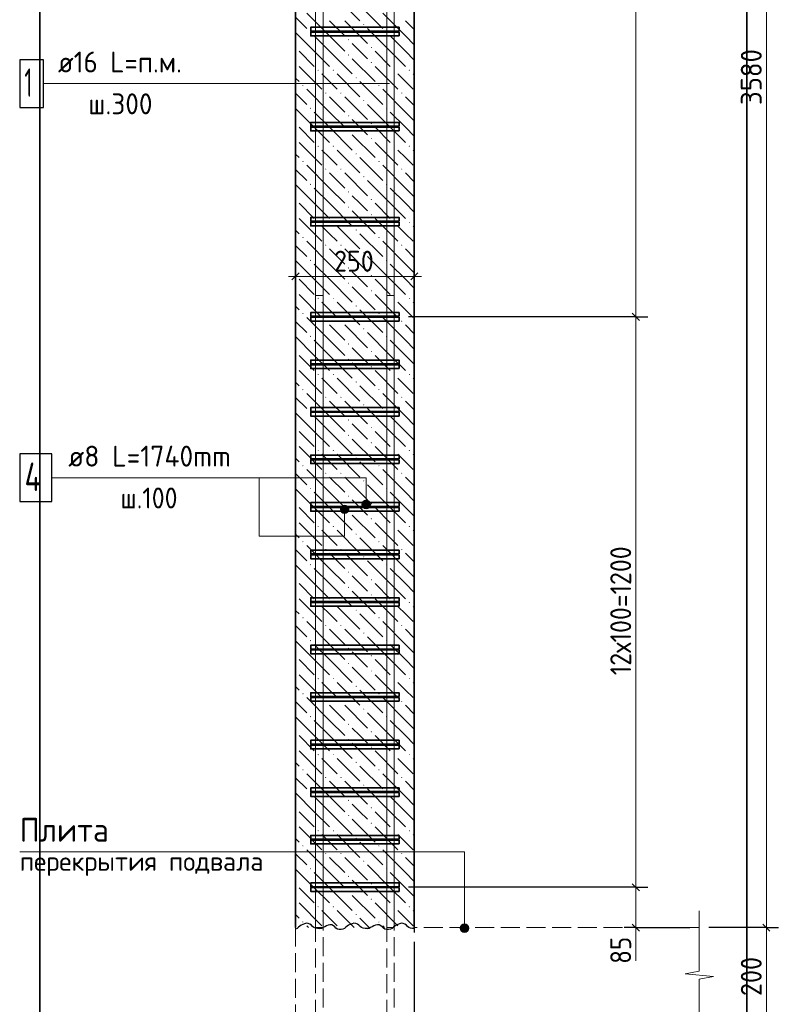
# Model space of a CAD drawing. Header units: millimetres. Extents: x 0 to 42000, y 0 to 29700.
# Tile 6 of 30: x 13413 to 21398, y 5325 to 15682. Entities that reach past the tile are written whole.
import ezdxf

# ---------------------------------------------------------------- set-up
doc = ezdxf.new("R2010")
doc.units = ezdxf.units.MM
doc.linetypes.add('______2', pattern=[270, 200, -70])
doc.linetypes.add('______5', pattern=[1100, 800, -100, 100, -100])
for name, color, linetype, lineweight in [('S1 Продольная арматура', 52, 'Continuous', 25), ('Standard', 7, 'Continuous', 25), ('Выпуски арматуры Г-обр.', 52, 'Continuous', 25), ('ЖБ Перекрытие верхний уровень', 7, 'Continuous', 18), ('Оси', 7, '______5', 13), ('Позиционная метка диаметр_ шаг', 7, 'Continuous', 13), ('Позиционная метка линия выноска', 7, 'Continuous', 13), ('Примечания', 7, 'Continuous', 13), ('Хомут', 52, 'Continuous', 25)]:
    doc.layers.add(name, color=color, linetype=linetype, lineweight=lineweight)
doc.layers.add('ЖБ Пилон', color=7, linetype='______2', lineweight=13, true_color=0xa0a0a0)
doc.styles.add('ISOCPEUR', font='txt')

msp = doc.modelspace()

# ---------------------------------------------------------------- hatches: boundary and pattern name
at = {"layer": 'ЖБ Пилон', "linetype": 'Continuous', "lineweight": 18, "transparency": 33554687}
for points in [[(16468, 15551), (16474, 15557), (16481, 15551), (16474, 15544)], [(17028, 15631), (17034, 15637), (17041, 15631), (17034, 15624)], [(17268, 15551), (17274, 15557), (17281, 15551), (17274, 15544)], [(16868, 15471), (16874, 15477), (16881, 15471), (16874, 15464)], [(16316, 15395), (16321, 15391), (16316, 15387)], [(17108, 15391), (17114, 15397), (17121, 15391), (17114, 15384)], [(16316, 15235), (16321, 15231), (16316, 15227)], [(16868, 15311), (16874, 15317), (16881, 15311), (16874, 15304)], [(17108, 15231), (17114, 15237), (17121, 15231), (17114, 15224)], [(16548, 15151), (16554, 15157), (16561, 15151), (16554, 15144)], [(16708, 15151), (16714, 15157), (16721, 15151), (16714, 15144)], [(17348, 15151), (17354, 15157), (17361, 15151), (17354, 15144)], [(17508, 15151), (17514, 15157), (17521, 15151), (17514, 15144)], [(16948, 15071), (16954, 15077), (16961, 15071), (16954, 15064)], [(16388, 14991), (16394, 14997), (16401, 14991), (16394, 14984)], [(16628, 14911), (16634, 14917), (16641, 14911), (16634, 14904)], [(16788, 14911), (16794, 14917), (16801, 14911), (16794, 14904)], [(17188, 14991), (17194, 14997), (17201, 14991), (17194, 14984)], [(17428, 14911), (17434, 14917), (17441, 14911), (17434, 14904)], [(17028, 14831), (17034, 14837), (17041, 14831), (17034, 14824)], [(16468, 14751), (16474, 14757), (16481, 14751), (16474, 14744)], [(17268, 14751), (17274, 14757), (17281, 14751), (17274, 14744)], [(16868, 14671), (16874, 14677), (16881, 14671), (16874, 14664)], [(16316, 14595), (16321, 14591), (16316, 14587)], [(16868, 14511), (16874, 14517), (16881, 14511), (16874, 14504)], [(17108, 14591), (17114, 14597), (17121, 14591), (17114, 14584)], [(16316, 14435), (16321, 14431), (16316, 14427)], [(17108, 14431), (17114, 14437), (17121, 14431), (17114, 14424)], [(16548, 14351), (16554, 14357), (16561, 14351), (16554, 14344)], [(16708, 14351), (16714, 14357), (16721, 14351), (16714, 14344)], [(17348, 14351), (17354, 14357), (17361, 14351), (17354, 14344)], [(17508, 14351), (17514, 14357), (17521, 14351), (17514, 14344)], [(16388, 14191), (16394, 14197), (16401, 14191), (16394, 14184)], [(16948, 14271), (16954, 14277), (16961, 14271), (16954, 14264)], [(17188, 14191), (17194, 14197), (17201, 14191), (17194, 14184)], [(16628, 14111), (16634, 14117), (16641, 14111), (16634, 14104)], [(16788, 14111), (16794, 14117), (16801, 14111), (16794, 14104)], [(17428, 14111), (17434, 14117), (17441, 14111), (17434, 14104)], [(17028, 14031), (17034, 14037), (17041, 14031), (17034, 14024)], [(16468, 13951), (16474, 13957), (16481, 13951), (16474, 13944)], [(17268, 13951), (17274, 13957), (17281, 13951), (17274, 13944)], [(16316, 13795), (16321, 13791), (16316, 13787)], [(16868, 13871), (16874, 13877), (16881, 13871), (16874, 13864)], [(17108, 13791), (17114, 13797), (17121, 13791), (17114, 13784)], [(16868, 13711), (16874, 13717), (16881, 13711), (16874, 13704)], [(16316, 13635), (16321, 13631), (16316, 13627)], [(17108, 13631), (17114, 13637), (17121, 13631), (17114, 13624)], [(16548, 13551), (16554, 13557), (16561, 13551), (16554, 13544)], [(16708, 13551), (16714, 13557), (16721, 13551), (16714, 13544)], [(16948, 13471), (16954, 13477), (16961, 13471), (16954, 13464)], [(17348, 13551), (17354, 13557), (17361, 13551), (17354, 13544)], [(17508, 13551), (17514, 13557), (17521, 13551), (17514, 13544)], [(16388, 13391), (16394, 13397), (16401, 13391), (16394, 13384)], [(17188, 13391), (17194, 13397), (17201, 13391), (17194, 13384)], [(16628, 13311), (16634, 13317), (16641, 13311), (16634, 13304)], [(16788, 13311), (16794, 13317), (16801, 13311), (16794, 13304)], [(17428, 13311), (17434, 13317), (17441, 13311), (17434, 13304)], [(16468, 13151), (16474, 13157), (16481, 13151), (16474, 13144)], [(17028, 13231), (17034, 13237), (17041, 13231), (17034, 13224)], [(17268, 13151), (17274, 13157), (17281, 13151), (17274, 13144)], [(16868, 13071), (16874, 13077), (16881, 13071), (16874, 13064)], [(16316, 12995), (16321, 12991), (16316, 12987)], [(17108, 12991), (17114, 12997), (17121, 12991), (17114, 12984)], [(16868, 12911), (16874, 12917), (16881, 12911), (16874, 12904)], [(16316, 12835), (16321, 12831), (16316, 12827)], [(16548, 12751), (16554, 12757), (16561, 12751), (16554, 12744)], [(16708, 12751), (16714, 12757), (16721, 12751), (16714, 12744)], [(17108, 12831), (17114, 12837), (17121, 12831), (17114, 12824)], [(17348, 12751), (17354, 12757), (17361, 12751), (17354, 12744)], [(17508, 12751), (17514, 12757), (17521, 12751), (17514, 12744)], [(16948, 12671), (16954, 12677), (16961, 12671), (16954, 12664)], [(16388, 12591), (16394, 12597), (16401, 12591), (16394, 12584)], [(17188, 12591), (17194, 12597), (17201, 12591), (17194, 12584)], [(16628, 12511), (16634, 12517), (16641, 12511), (16634, 12504)], [(16788, 12511), (16794, 12517), (16801, 12511), (16794, 12504)], [(17028, 12431), (17034, 12437), (17041, 12431), (17034, 12424)], [(17428, 12511), (17434, 12517), (17441, 12511), (17434, 12504)], [(16468, 12351), (16474, 12357), (16481, 12351), (16474, 12344)], [(17268, 12351), (17274, 12357), (17281, 12351), (17274, 12344)], [(16868, 12271), (16874, 12277), (16881, 12271), (16874, 12264)], [(16316, 12195), (16321, 12191), (16316, 12187)], [(17108, 12191), (17114, 12197), (17121, 12191), (17114, 12184)], [(16316, 12035), (16321, 12031), (16316, 12027)], [(16868, 12111), (16874, 12117), (16881, 12111), (16874, 12104)], [(17108, 12031), (17114, 12037), (17121, 12031), (17114, 12024)], [(16548, 11951), (16554, 11957), (16561, 11951), (16554, 11944)], [(16708, 11951), (16714, 11957), (16721, 11951), (16714, 11944)], [(17348, 11951), (17354, 11957), (17361, 11951), (17354, 11944)], [(17508, 11951), (17514, 11957), (17521, 11951), (17514, 11944)], [(16948, 11871), (16954, 11877), (16961, 11871), (16954, 11864)], [(16388, 11791), (16394, 11797), (16401, 11791), (16394, 11784)], [(16628, 11711), (16634, 11717), (16641, 11711), (16634, 11704)], [(16788, 11711), (16794, 11717), (16801, 11711), (16794, 11704)], [(17188, 11791), (17194, 11797), (17201, 11791), (17194, 11784)], [(17428, 11711), (17434, 11717), (17441, 11711), (17434, 11704)], [(17028, 11631), (17034, 11637), (17041, 11631), (17034, 11624)], [(16468, 11551), (16474, 11557), (16481, 11551), (16474, 11544)], [(17268, 11551), (17274, 11557), (17281, 11551), (17274, 11544)], [(16316, 11395), (16321, 11391), (16316, 11387)], [(16868, 11471), (16874, 11477), (16881, 11471), (16874, 11464)], [(17108, 11391), (17114, 11397), (17121, 11391), (17114, 11384)], [(16868, 11311), (16874, 11317), (16881, 11311), (16874, 11304)], [(16316, 11235), (16321, 11231), (16316, 11227)], [(17108, 11231), (17114, 11237), (17121, 11231), (17114, 11224)], [(16548, 11151), (16554, 11157), (16561, 11151), (16554, 11144)], [(16708, 11151), (16714, 11157), (16721, 11151), (16714, 11144)], [(17348, 11151), (17354, 11157), (17361, 11151), (17354, 11144)], [(17508, 11151), (17514, 11157), (17521, 11151), (17514, 11144)], [(16388, 10991), (16394, 10997), (16401, 10991), (16394, 10984)], [(16948, 11071), (16954, 11077), (16961, 11071), (16954, 11064)], [(17188, 10991), (17194, 10997), (17201, 10991), (17194, 10984)], [(16628, 10911), (16634, 10917), (16641, 10911), (16634, 10904)], [(16788, 10911), (16794, 10917), (16801, 10911), (16794, 10904)], [(17428, 10911), (17434, 10917), (17441, 10911), (17434, 10904)], [(17028, 10831), (17034, 10837), (17041, 10831), (17034, 10824)], [(16468, 10751), (16474, 10757), (16481, 10751), (16474, 10744)], [(16868, 10671), (16874, 10677), (16881, 10671), (16874, 10664)], [(17268, 10751), (17274, 10757), (17281, 10751), (17274, 10744)], [(16316, 10595), (16321, 10591), (16316, 10587)], [(17108, 10591), (17114, 10597), (17121, 10591), (17114, 10584)], [(16868, 10511), (16874, 10517), (16881, 10511), (16874, 10504)], [(16316, 10435), (16321, 10431), (16316, 10427)], [(16548, 10351), (16554, 10357), (16561, 10351), (16554, 10344)], [(16708, 10351), (16714, 10357), (16721, 10351), (16714, 10344)], [(17108, 10431), (17114, 10437), (17121, 10431), (17114, 10424)], [(17348, 10351), (17354, 10357), (17361, 10351), (17354, 10344)], [(17508, 10351), (17514, 10357), (17521, 10351), (17514, 10344)], [(16948, 10271), (16954, 10277), (16961, 10271), (16954, 10264)], [(16388, 10191), (16394, 10197), (16401, 10191), (16394, 10184)], [(17188, 10191), (17194, 10197), (17201, 10191), (17194, 10184)], [(16628, 10111), (16634, 10117), (16641, 10111), (16634, 10104)], [(16788, 10111), (16794, 10117), (16801, 10111), (16794, 10104)], [(17428, 10111), (17434, 10117), (17441, 10111), (17434, 10104)], [(16468, 9951), (16474, 9957), (16481, 9951), (16474, 9944)], [(17028, 10031), (17034, 10037), (17041, 10031), (17034, 10024)], [(17268, 9951), (17274, 9957), (17281, 9951), (17274, 9944)], [(16868, 9871), (16874, 9877), (16881, 9871), (16874, 9864)], [(16316, 9795), (16321, 9791), (16316, 9787)], [(17108, 9791), (17114, 9797), (17121, 9791), (17114, 9784)], [(16316, 9635), (16321, 9631), (16316, 9627)], [(16868, 9711), (16874, 9717), (16881, 9711), (16874, 9704)], [(17108, 9631), (17114, 9637), (17121, 9631), (17114, 9624)], [(16548, 9551), (16554, 9557), (16561, 9551), (16554, 9544)], [(16708, 9551), (16714, 9557), (16721, 9551), (16714, 9544)], [(17348, 9551), (17354, 9557), (17361, 9551), (17354, 9544)], [(17508, 9551), (17514, 9557), (17521, 9551), (17514, 9544)], [(16948, 9471), (16954, 9477), (16961, 9471), (16954, 9464)], [(16388, 9391), (16394, 9397), (16401, 9391), (16394, 9384)], [(17188, 9391), (17194, 9397), (17201, 9391), (17194, 9384)], [(16628, 9311), (16634, 9317), (16641, 9311), (16634, 9304)], [(16788, 9311), (16794, 9317), (16801, 9311), (16794, 9304)], [(17028, 9231), (17034, 9237), (17041, 9231), (17034, 9224)], [(17428, 9311), (17434, 9317), (17441, 9311), (17434, 9304)], [(16468, 9151), (16474, 9157), (16481, 9151), (16474, 9144)], [(17268, 9151), (17274, 9157), (17281, 9151), (17274, 9144)], [(16868, 9071), (16874, 9077), (16881, 9071), (16874, 9064)], [(16316, 8995), (16321, 8991), (16316, 8987)], [(16868, 8911), (16874, 8917), (16881, 8911), (16874, 8904)], [(17108, 8991), (17114, 8997), (17121, 8991), (17114, 8984)], [(16316, 8835), (16321, 8831), (16316, 8827)], [(17108, 8831), (17114, 8837), (17121, 8831), (17114, 8824)], [(16548, 8751), (16554, 8757), (16561, 8751), (16554, 8744)], [(16708, 8751), (16714, 8757), (16721, 8751), (16714, 8744)], [(17348, 8751), (17354, 8757), (17361, 8751), (17354, 8744)], [(17508, 8751), (17514, 8757), (17521, 8751), (17514, 8744)], [(16388, 8591), (16394, 8597), (16401, 8591), (16394, 8584)], [(16948, 8671), (16954, 8677), (16961, 8671), (16954, 8664)], [(17188, 8591), (17194, 8597), (17201, 8591), (17194, 8584)], [(16628, 8511), (16634, 8517), (16641, 8511), (16634, 8504)], [(16788, 8511), (16794, 8517), (16801, 8511), (16794, 8504)], [(17428, 8511), (17434, 8517), (17441, 8511), (17434, 8504)], [(17028, 8431), (17034, 8437), (17041, 8431), (17034, 8424)], [(16468, 8351), (16474, 8357), (16481, 8351), (16474, 8344)], [(17268, 8351), (17274, 8357), (17281, 8351), (17274, 8344)], [(16316, 8195), (16321, 8191), (16316, 8187)], [(16868, 8271), (16874, 8277), (16881, 8271), (16874, 8264)], [(17108, 8191), (17114, 8197), (17121, 8191), (17114, 8184)], [(16868, 8111), (16874, 8117), (16881, 8111), (16874, 8104)], [(16316, 8035), (16321, 8031), (16316, 8027)], [(17108, 8031), (17114, 8037), (17121, 8031), (17114, 8024)], [(16548, 7951), (16554, 7957), (16561, 7951), (16554, 7944)], [(16708, 7951), (16714, 7957), (16721, 7951), (16714, 7944)], [(16948, 7871), (16954, 7877), (16961, 7871), (16954, 7864)], [(17348, 7951), (17354, 7957), (17361, 7951), (17354, 7944)], [(17508, 7951), (17514, 7957), (17521, 7951), (17514, 7944)], [(16388, 7791), (16394, 7797), (16401, 7791), (16394, 7784)], [(17188, 7791), (17194, 7797), (17201, 7791), (17194, 7784)], [(16628, 7711), (16634, 7717), (16641, 7711), (16634, 7704)], [(16788, 7711), (16794, 7717), (16801, 7711), (16794, 7704)], [(17428, 7711), (17434, 7717), (17441, 7711), (17434, 7704)], [(17028, 7631), (17034, 7637), (17041, 7631), (17034, 7624)], [(16468, 7551), (16474, 7557), (16481, 7551), (16474, 7544)], [(16868, 7471), (16874, 7477), (16881, 7471), (16874, 7464)], [(17268, 7551), (17274, 7557), (17281, 7551), (17274, 7544)], [(16316, 7395), (16321, 7391), (16316, 7387)], [(17108, 7391), (17114, 7397), (17121, 7391), (17114, 7384)], [(16868, 7311), (16874, 7317), (16881, 7311), (16874, 7304)], [(16316, 7235), (16321, 7231), (16316, 7227)], [(16548, 7151), (16554, 7157), (16561, 7151), (16554, 7144)], [(16708, 7151), (16714, 7157), (16721, 7151), (16714, 7144)], [(17108, 7231), (17114, 7237), (17121, 7231), (17114, 7224)], [(17348, 7151), (17354, 7157), (17361, 7151), (17354, 7144)], [(17508, 7151), (17514, 7157), (17521, 7151), (17514, 7144)], [(16948, 7071), (16954, 7077), (16961, 7071), (16954, 7064)], [(16388, 6991), (16394, 6997), (16401, 6991), (16394, 6984)], [(17188, 6991), (17194, 6997), (17201, 6991), (17194, 6984)], [(16628, 6911), (16634, 6917), (16641, 6911), (16634, 6904)], [(16788, 6911), (16794, 6917), (16801, 6911), (16794, 6904)], [(17028, 6831), (17034, 6837), (17041, 6831), (17034, 6824)], [(17428, 6911), (17434, 6917), (17441, 6911), (17434, 6904)], [(16468, 6751), (16474, 6757), (16481, 6751), (16474, 6744)], [(17268, 6751), (17274, 6757), (17281, 6751), (17274, 6744)], [(16868, 6671), (16874, 6677), (16881, 6671), (16874, 6664)], [(16316, 6595), (16321, 6591), (16316, 6587)], [(17108, 6591), (17114, 6597), (17121, 6591), (17114, 6584)], [(16316, 6435), (16321, 6431), (16316, 6427)], [(16868, 6511), (16874, 6517), (16881, 6511), (16874, 6504)], [(17108, 6431), (17114, 6437), (17121, 6431), (17114, 6424)], [(16548, 6351), (16554, 6357), (16561, 6351), (16554, 6344)], [(16708, 6351), (16714, 6357), (16721, 6351), (16714, 6344)], [(17348, 6351), (17354, 6357), (17361, 6351), (17354, 6344)], [(17508, 6351), (17514, 6357), (17521, 6351), (17514, 6344)], [(16948, 6271), (16954, 6277), (16961, 6271), (16954, 6264)], [(16388, 6191), (16394, 6197), (16401, 6191), (16394, 6184)], [(17188, 6191), (17194, 6197), (17201, 6191), (17194, 6184)]]:
    msp.add_hatch(color=7, dxfattribs=at).paths.add_polyline_path(points, flags=16)
at = {"layer": 'Позиционная метка линия выноска', "linetype": 'Continuous', "lineweight": 13, "transparency": 33554687}
for points in [[(16794, 10554), (16872, 10554), (16856, 10570)], [(16794, 10554), (16856, 10570), (16811, 10570)], [(16811, 10570), (16856, 10570), (16833, 10577)], [(17098, 10604), (17021, 10604), (17014, 10582)], [(17098, 10604), (17014, 10582), (17104, 10582)], [(17104, 10582), (17014, 10582), (17021, 10559)], [(17082, 10620), (17037, 10620), (17021, 10604)], [(17082, 10620), (17021, 10604), (17098, 10604)], [(17104, 10582), (17021, 10559), (17098, 10559)], [(17037, 10620), (17082, 10620), (17059, 10627)], [(16788, 10532), (16878, 10532), (16872, 10554)], [(16788, 10532), (16872, 10554), (16794, 10554)], [(16794, 10509), (16878, 10532), (16788, 10532)], [(16794, 10509), (16872, 10509), (16878, 10532)], [(16811, 10493), (16872, 10509), (16794, 10509)], [(16811, 10493), (16856, 10493), (16872, 10509)], [(16856, 10493), (16811, 10493), (16833, 10487)], [(17098, 10559), (17021, 10559), (17037, 10543)], [(17098, 10559), (17037, 10543), (17082, 10543)], [(17082, 10543), (17037, 10543), (17059, 10537)], [(18050, 6127), (18140, 6127), (18134, 6149)], [(18050, 6127), (18134, 6149), (18057, 6149)], [(18057, 6104), (18140, 6127), (18050, 6127)], [(18057, 6149), (18134, 6149), (18118, 6165)], [(18057, 6149), (18118, 6165), (18073, 6165)], [(18057, 6104), (18134, 6104), (18140, 6127)], [(18073, 6165), (18118, 6165), (18095, 6172)], [(18073, 6088), (18134, 6104), (18057, 6104)], [(18073, 6088), (18118, 6088), (18134, 6104)], [(18118, 6088), (18073, 6088), (18095, 6082)]]:
    msp.add_hatch(color=7, dxfattribs=at).paths.add_polyline_path(points)

# ---------------------------------------------------------------- linework, layer by layer
at = {"layer": 'S1 Продольная арматура', "color": 7, "linetype": 'Continuous', "lineweight": 18, "transparency": 33554687}
for points in [[(16526, 6132), (16526, 24462), (16533, 24513), (16551, 24565), (16577, 24613), (16611, 24653), (16650, 24686), (16698, 24713), (16751, 24730), (16801, 24737), (20106, 24737), (20106, 24657), (16806, 24657), (16769, 24652), (16731, 24639), (16696, 24619), (16667, 24596), (16644, 24567), (16624, 24532), (16612, 24494), (16606, 24457), (16606, 6132), (16526, 6132)], [(16526, 6132), (16526, 24462), (16533, 24513), (16551, 24565), (16577, 24613), (16611, 24653), (16650, 24686), (16698, 24713), (16751, 24730), (16801, 24737), (20106, 24737), (20106, 24657), (16806, 24657), (16769, 24652), (16731, 24639), (16696, 24619), (16667, 24596), (16644, 24567), (16624, 24532), (16612, 24494), (16606, 24457), (16606, 6132), (16526, 6132)], [(16526, 6132), (16526, 24462), (16533, 24513), (16551, 24565), (16577, 24613), (16611, 24653), (16650, 24686), (16698, 24713), (16751, 24730), (16801, 24737), (20106, 24737), (20106, 24657), (16806, 24657), (16769, 24652), (16731, 24639), (16696, 24619), (16667, 24596), (16644, 24567), (16624, 24532), (16612, 24494), (16606, 24457), (16606, 6132), (16526, 6132)], [(16526, 6132), (16526, 24462), (16533, 24513), (16551, 24565), (16577, 24613), (16611, 24653), (16650, 24686), (16698, 24713), (16751, 24730), (16801, 24737), (20106, 24737), (20106, 24657), (16806, 24657), (16769, 24652), (16731, 24639), (16696, 24619), (16667, 24596), (16644, 24567), (16624, 24532), (16612, 24494), (16606, 24457), (16606, 6132), (16526, 6132)], [(16526, 6132), (16526, 24462), (16533, 24513), (16551, 24565), (16577, 24613), (16611, 24653), (16650, 24686), (16698, 24713), (16751, 24730), (16801, 24737), (20106, 24737), (20106, 24657), (16806, 24657), (16769, 24652), (16731, 24639), (16696, 24619), (16667, 24596), (16644, 24567), (16624, 24532), (16612, 24494), (16606, 24457), (16606, 6132), (16526, 6132)], [(16526, 6132), (16526, 24462), (16533, 24513), (16551, 24565), (16577, 24613), (16611, 24653), (16650, 24686), (16698, 24713), (16751, 24730), (16801, 24737), (20106, 24737), (20106, 24657), (16806, 24657), (16769, 24652), (16731, 24639), (16696, 24619), (16667, 24596), (16644, 24567), (16624, 24532), (16612, 24494), (16606, 24457), (16606, 6132), (16526, 6132)], [(16526, 6132), (16526, 24462), (16533, 24513), (16551, 24565), (16577, 24613), (16611, 24653), (16650, 24686), (16698, 24713), (16751, 24730), (16801, 24737), (20106, 24737), (20106, 24657), (16806, 24657), (16769, 24652), (16731, 24639), (16696, 24619), (16667, 24596), (16644, 24567), (16624, 24532), (16612, 24494), (16606, 24457), (16606, 6132), (16526, 6132)], [(16526, 6132), (16526, 24462), (16533, 24513), (16551, 24565), (16577, 24613), (16611, 24653), (16650, 24686), (16698, 24713), (16751, 24730), (16801, 24737), (20106, 24737), (20106, 24657), (16806, 24657), (16769, 24652), (16731, 24639), (16696, 24619), (16667, 24596), (16644, 24567), (16624, 24532), (16612, 24494), (16606, 24457), (16606, 6132), (16526, 6132)], [(17276, 6132), (17276, 24362), (17283, 24413), (17301, 24465), (17327, 24513), (17361, 24553), (17400, 24586), (17448, 24613), (17501, 24630), (17551, 24637), (20606, 24637), (20606, 24557), (17556, 24557), (17519, 24552), (17481, 24539), (17446, 24519), (17417, 24496), (17394, 24467), (17374, 24432), (17362, 24394), (17356, 24357), (17356, 6132), (17276, 6132)], [(17276, 6132), (17276, 24362), (17283, 24413), (17301, 24465), (17327, 24513), (17361, 24553), (17400, 24586), (17448, 24613), (17501, 24630), (17551, 24637), (20606, 24637), (20606, 24557), (17556, 24557), (17519, 24552), (17481, 24539), (17446, 24519), (17417, 24496), (17394, 24467), (17374, 24432), (17362, 24394), (17356, 24357), (17356, 6132), (17276, 6132)], [(17276, 6132), (17276, 24362), (17283, 24413), (17301, 24465), (17327, 24513), (17361, 24553), (17400, 24586), (17448, 24613), (17501, 24630), (17551, 24637), (20606, 24637), (20606, 24557), (17556, 24557), (17519, 24552), (17481, 24539), (17446, 24519), (17417, 24496), (17394, 24467), (17374, 24432), (17362, 24394), (17356, 24357), (17356, 6132), (17276, 6132)], [(17276, 6132), (17276, 24362), (17283, 24413), (17301, 24465), (17327, 24513), (17361, 24553), (17400, 24586), (17448, 24613), (17501, 24630), (17551, 24637), (20606, 24637), (20606, 24557), (17556, 24557), (17519, 24552), (17481, 24539), (17446, 24519), (17417, 24496), (17394, 24467), (17374, 24432), (17362, 24394), (17356, 24357), (17356, 6132), (17276, 6132)], [(17276, 6132), (17276, 24362), (17283, 24413), (17301, 24465), (17327, 24513), (17361, 24553), (17400, 24586), (17448, 24613), (17501, 24630), (17551, 24637), (20606, 24637), (20606, 24557), (17556, 24557), (17519, 24552), (17481, 24539), (17446, 24519), (17417, 24496), (17394, 24467), (17374, 24432), (17362, 24394), (17356, 24357), (17356, 6132), (17276, 6132)], [(17276, 6132), (17276, 24362), (17283, 24413), (17301, 24465), (17327, 24513), (17361, 24553), (17400, 24586), (17448, 24613), (17501, 24630), (17551, 24637), (20606, 24637), (20606, 24557), (17556, 24557), (17519, 24552), (17481, 24539), (17446, 24519), (17417, 24496), (17394, 24467), (17374, 24432), (17362, 24394), (17356, 24357), (17356, 6132), (17276, 6132)], [(17276, 6132), (17276, 24362), (17283, 24413), (17301, 24465), (17327, 24513), (17361, 24553), (17400, 24586), (17448, 24613), (17501, 24630), (17551, 24637), (20606, 24637), (20606, 24557), (17556, 24557), (17519, 24552), (17481, 24539), (17446, 24519), (17417, 24496), (17394, 24467), (17374, 24432), (17362, 24394), (17356, 24357), (17356, 6132), (17276, 6132)], [(17276, 6132), (17276, 24362), (17283, 24413), (17301, 24465), (17327, 24513), (17361, 24553), (17400, 24586), (17448, 24613), (17501, 24630), (17551, 24637), (20606, 24637), (20606, 24557), (17556, 24557), (17519, 24552), (17481, 24539), (17446, 24519), (17417, 24496), (17394, 24467), (17374, 24432), (17362, 24394), (17356, 24357), (17356, 6132), (17276, 6132)]]:
    msp.add_lwpolyline(points, dxfattribs=at)
at = {"layer": 'S1 Продольная арматура', "color": 7, "linetype": 'Continuous', "lineweight": 25, "transparency": 33554687}
msp.add_lwpolyline([(13413, 14760), (13663, 14760), (13663, 15260), (13413, 15260), (13413, 14760)], dxfattribs=at)
at = {"layer": 'Standard', "color": 7, "linetype": 'Continuous', "lineweight": 13, "transparency": 33554687}
for p, q in [((21273, 24032), (21273, 6132)), ((19899, 12557), (19899, 23557)), ((16316, 12982), (16241, 12982)), ((16316, 12982), (17566, 12982)), ((17566, 12982), (17641, 12982)), ((19899, 6557), (19899, 12557)), ((19899, 6132), (19899, 6557)), ((19899, 6132), (19899, 6057)), ((21273, 6132), (21273, 5132))]:
    msp.add_line(p, q, dxfattribs=at)
at = {"layer": 'Standard', "color": 7, "linetype": 'Continuous', "lineweight": -3, "transparency": 33554687}
for p, q in [((16316, 12982), (16316, 13107)), ((17566, 12982), (17566, 13107)), ((16316, 12982), (16316, 12857)), ((16316, 12982), (16316, 12982)), ((17566, 12982), (17566, 12857)), ((17566, 12982), (17566, 12982)), ((19899, 12557), (19774, 12557)), ((19899, 12557), (20024, 12557)), ((19899, 6557), (19774, 6557)), ((19899, 6557), (20024, 6557)), ((19899, 6132), (19774, 6132)), ((19899, 6132), (20024, 6132)), ((21273, 6132), (21148, 6132)), ((21273, 6132), (21398, 6132))]:
    msp.add_line(p, q, dxfattribs=at)
at = {"layer": 'Standard', "color": 7, "linetype": 'Continuous', "lineweight": 25, "transparency": 33554687}
for p, q in [((16279, 12944), (16354, 13019)), ((17529, 12944), (17604, 13019)), ((19936, 12519), (19861, 12594)), ((19936, 6519), (19861, 6594)), ((19936, 6094), (19861, 6169)), ((21235, 6169), (21310, 6094))]:
    msp.add_line(p, q, dxfattribs=at)
at = {"layer": 'Standard', "color": 254, "linetype": 'Continuous', "lineweight": 35, "true_color": 0xc4c4ff, "transparency": 33554687}
msp.add_lwpolyline([(13626, 3632), (21066, 3632), (21066, 25532), (13626, 25532), (13626, 3632)], dxfattribs=at)
at = {"layer": 'Standard', "color": 7, "linetype": 'Continuous', "lineweight": -3, "transparency": 33554687}
for points in [[(19899, 12557), (19882, 12557), (19882, 12557), (19882, 12557), (19882, 12557), (19882, 12557), (19882, 12557), (17506, 12557)], [(19899, 6557), (19882, 6557), (19882, 6557), (19882, 6557), (19882, 6557), (19882, 6557), (19882, 6557), (19882, 6557), (19882, 6557), (17506, 6557)], [(19899, 6132), (19937, 6132), (19937, 6132), (20466, 6132)], [(21273, 6132), (21256, 6132), (21256, 6132), (20666, 6132)]]:
    msp.add_lwpolyline(points, dxfattribs=at)
at = {"layer": 'Выпуски арматуры Г-обр.', "color": 7, "linetype": '______2', "lineweight": 13, "transparency": 33554687}
for points in [[(16606, 12782), (16606, 4092), (16526, 4092), (16526, 12782), (16606, 12782)], [(16606, 12782), (16606, 4092), (16526, 4092), (16526, 12782), (16606, 12782)], [(16606, 12782), (16606, 4092), (16526, 4092), (16526, 12782), (16606, 12782)], [(16606, 12782), (16606, 4092), (16526, 4092), (16526, 12782), (16606, 12782)], [(16606, 12782), (16606, 4092), (16526, 4092), (16526, 12782), (16606, 12782)], [(16606, 12782), (16606, 4092), (16526, 4092), (16526, 12782), (16606, 12782)], [(16606, 12782), (16606, 4092), (16526, 4092), (16526, 12782), (16606, 12782)], [(16606, 12782), (16606, 4092), (16526, 4092), (16526, 12782), (16606, 12782)], [(17356, 12782), (17356, 4092), (17276, 4092), (17276, 12782), (17356, 12782)], [(17356, 12782), (17356, 4092), (17276, 4092), (17276, 12782), (17356, 12782)], [(17356, 12782), (17356, 4092), (17276, 4092), (17276, 12782), (17356, 12782)], [(17356, 12782), (17356, 4092), (17276, 4092), (17276, 12782), (17356, 12782)], [(17356, 12782), (17356, 4092), (17276, 4092), (17276, 12782), (17356, 12782)], [(17356, 12782), (17356, 4092), (17276, 4092), (17276, 12782), (17356, 12782)], [(17356, 12782), (17356, 4092), (17276, 4092), (17276, 12782), (17356, 12782)], [(17356, 12782), (17356, 4092), (17276, 4092), (17276, 12782), (17356, 12782)]]:
    msp.add_lwpolyline(points, dxfattribs=at)
at = {"layer": 'ЖБ Перекрытие верхний уровень', "color": 7, "linetype": '______2', "lineweight": 18, "transparency": 33554687}
for p, q in [((16316, 6132), (16316, 5132)), ((20566, 6132), (17566, 6132))]:
    msp.add_line(p, q, dxfattribs=at)
at = {"layer": 'ЖБ Пилон', "color": 7, "linetype": 'Continuous', "lineweight": 35, "transparency": 33554687}
for p, q in [((16316, 24032), (16316, 6132)), ((17566, 6132), (17566, 24032))]:
    msp.add_line(p, q, dxfattribs=at)
at = {"layer": 'ЖБ Пилон', "color": 9, "linetype": 'Continuous', "lineweight": 18, "true_color": 0xc7c7c7, "transparency": 33554687}
for p, q in [((16754, 15911), (16994, 15671)), ((16674, 15511), (16434, 15751)), ((16994, 15831), (17234, 15591)), ((17474, 15511), (17234, 15751)), ((16316, 15708), (16434, 15591)), ((16674, 15671), (16834, 15511)), ((16834, 15671), (17074, 15431)), ((17474, 15671), (17566, 15578)), ((16514, 15351), (16316, 15548)), ((17314, 15351), (17074, 15591)), ((16514, 15511), (16674, 15351)), ((16674, 15511), (16834, 15351)), ((17314, 15511), (17474, 15351)), ((17474, 15511), (17566, 15418)), ((16354, 15351), (16514, 15191)), ((16514, 15351), (16674, 15191)), ((16674, 15351), (16914, 15111)), ((16994, 15351), (16914, 15431)), ((17074, 15271), (16994, 15351)), ((17154, 15351), (17314, 15191)), ((17314, 15351), (17474, 15191)), ((17474, 15351), (17566, 15258)), ((16914, 15271), (17154, 15031)), ((16354, 15191), (16594, 14951)), ((17154, 15191), (17394, 14951)), ((16316, 15068), (16354, 15031)), ((16674, 15031), (16594, 15111)), ((16754, 14951), (16674, 15031)), ((16754, 15111), (16994, 14871)), ((16994, 15031), (17234, 14791)), ((17474, 15031), (17394, 15111)), ((17554, 14951), (17474, 15031)), ((17554, 15111), (17566, 15098)), ((16674, 14711), (16434, 14951)), ((17474, 14711), (17234, 14951)), ((16316, 14908), (16434, 14791)), ((16674, 14871), (16834, 14711)), ((16834, 14871), (17074, 14631)), ((17474, 14871), (17566, 14778)), ((16514, 14551), (16316, 14748)), ((16514, 14711), (16674, 14551)), ((16674, 14711), (16834, 14551)), ((17314, 14551), (17074, 14791)), ((17314, 14711), (17474, 14551)), ((17474, 14711), (17566, 14618)), ((16994, 14551), (16914, 14631)), ((16354, 14551), (16514, 14391)), ((16514, 14551), (16674, 14391)), ((16674, 14551), (16914, 14311)), ((17074, 14471), (16994, 14551)), ((17154, 14551), (17314, 14391)), ((17314, 14551), (17474, 14391)), ((17474, 14551), (17566, 14458)), ((16914, 14471), (17154, 14231)), ((16354, 14391), (16594, 14151)), ((16674, 14231), (16594, 14311)), ((16754, 14311), (16994, 14071)), ((17154, 14391), (17394, 14151)), ((17474, 14231), (17394, 14311)), ((17554, 14311), (17566, 14298)), ((16316, 14268), (16354, 14231)), ((16754, 14151), (16674, 14231)), ((16994, 14231), (17234, 13991)), ((17554, 14151), (17474, 14231)), ((16316, 14108), (16434, 13991)), ((16674, 13911), (16434, 14151)), ((17474, 13911), (17234, 14151)), ((16674, 14071), (16834, 13911)), ((16834, 14071), (17074, 13831)), ((17314, 13751), (17074, 13991)), ((17474, 14071), (17566, 13978)), ((16514, 13751), (16316, 13948)), ((16514, 13911), (16674, 13751)), ((16674, 13911), (16834, 13751)), ((17314, 13911), (17474, 13751)), ((17474, 13911), (17566, 13818)), ((16994, 13751), (16914, 13831)), ((16354, 13751), (16514, 13591)), ((16514, 13751), (16674, 13591)), ((16674, 13751), (16914, 13511)), ((17074, 13671), (16994, 13751)), ((17154, 13751), (17314, 13591)), ((17314, 13751), (17474, 13591)), ((17474, 13751), (17566, 13658)), ((16354, 13591), (16594, 13351)), ((16914, 13671), (17154, 13431)), ((17154, 13591), (17394, 13351)), ((16316, 13468), (16354, 13431)), ((16674, 13431), (16594, 13511)), ((16754, 13511), (16994, 13271)), ((17474, 13431), (17394, 13511)), ((17554, 13511), (17566, 13498)), ((16754, 13351), (16674, 13431)), ((16994, 13431), (17234, 13191)), ((17554, 13351), (17474, 13431)), ((16316, 13308), (16434, 13191)), ((16674, 13111), (16434, 13351)), ((16674, 13271), (16834, 13111)), ((16834, 13271), (17074, 13031)), ((17474, 13111), (17234, 13351)), ((17474, 13271), (17566, 13178)), ((17314, 12951), (17074, 13191)), ((16514, 12951), (16316, 13148)), ((16514, 13111), (16674, 12951)), ((16674, 13111), (16834, 12951)), ((17314, 13111), (17474, 12951)), ((17474, 13111), (17566, 13018)), ((16354, 12951), (16514, 12791)), ((16514, 12951), (16674, 12791)), ((16674, 12951), (16914, 12711)), ((16994, 12951), (16914, 13031)), ((17074, 12871), (16994, 12951)), ((17154, 12951), (17314, 12791)), ((17314, 12951), (17474, 12791)), ((17474, 12951), (17566, 12858)), ((16914, 12871), (17154, 12631)), ((16354, 12791), (16594, 12551)), ((17154, 12791), (17394, 12551)), ((16316, 12669), (16354, 12631)), ((16674, 12631), (16594, 12711)), ((16754, 12711), (16994, 12471)), ((17474, 12631), (17394, 12711)), ((17554, 12711), (17566, 12698)), ((16674, 12311), (16434, 12551)), ((16754, 12551), (16674, 12631)), ((16994, 12631), (17234, 12391)), ((17474, 12311), (17234, 12551)), ((17554, 12551), (17474, 12631)), ((16316, 12509), (16434, 12391)), ((16674, 12471), (16834, 12311)), ((16834, 12471), (17074, 12231)), ((17474, 12471), (17566, 12378)), ((16514, 12151), (16316, 12348)), ((17314, 12151), (17074, 12391)), ((16514, 12311), (16674, 12151)), ((16674, 12311), (16834, 12151)), ((16994, 12151), (16914, 12231)), ((17314, 12311), (17474, 12151)), ((17474, 12311), (17566, 12218)), ((16354, 12151), (16514, 11991)), ((16514, 12151), (16674, 11991)), ((16674, 12151), (16914, 11911)), ((17074, 12071), (16994, 12151)), ((17154, 12151), (17314, 11991)), ((17314, 12151), (17474, 11991)), ((17474, 12151), (17566, 12058)), ((16914, 12071), (17154, 11831)), ((16354, 11991), (16594, 11751)), ((16674, 11831), (16594, 11911)), ((16754, 11911), (16994, 11671)), ((17154, 11991), (17394, 11751)), ((17474, 11831), (17394, 11911)), ((17554, 11911), (17566, 11898)), ((16316, 11869), (16354, 11831)), ((16754, 11751), (16674, 11831)), ((16994, 11831), (17234, 11591)), ((17554, 11751), (17474, 11831)), ((16316, 11709), (16434, 11591)), ((16674, 11511), (16434, 11751)), ((17474, 11511), (17234, 11751)), ((16674, 11671), (16834, 11511)), ((16834, 11671), (17074, 11431)), ((17474, 11671), (17566, 11578)), ((16514, 11351), (16316, 11548)), ((16514, 11511), (16674, 11351)), ((16674, 11511), (16834, 11351)), ((17314, 11351), (17074, 11591)), ((17314, 11511), (17474, 11351)), ((17474, 11511), (17566, 11418)), ((16994, 11351), (16914, 11431)), ((16354, 11351), (16514, 11191)), ((16514, 11351), (16674, 11191)), ((16674, 11351), (16914, 11111)), ((17074, 11271), (16994, 11351)), ((17154, 11351), (17314, 11191)), ((17314, 11351), (17474, 11191)), ((17474, 11351), (17566, 11258)), ((16354, 11191), (16594, 10951)), ((16914, 11271), (17154, 11031)), ((17154, 11191), (17394, 10951)), ((16674, 11031), (16594, 11111)), ((16754, 11111), (16994, 10871)), ((17474, 11031), (17394, 11111)), ((17554, 11111), (17566, 11098)), ((16316, 11069), (16354, 11031)), ((16754, 10951), (16674, 11031)), ((16994, 11031), (17234, 10791)), ((17554, 10951), (17474, 11031)), ((16316, 10909), (16434, 10791)), ((16674, 10711), (16434, 10951)), ((17474, 10711), (17234, 10951)), ((16674, 10871), (16834, 10711)), ((16834, 10871), (17074, 10631)), ((17314, 10551), (17074, 10791)), ((17474, 10871), (17566, 10778)), ((16514, 10551), (16316, 10748)), ((16514, 10711), (16674, 10551)), ((16674, 10711), (16834, 10551)), ((17314, 10711), (17474, 10551)), ((17474, 10711), (17566, 10618)), ((16994, 10551), (16914, 10631)), ((16354, 10551), (16514, 10391)), ((16514, 10551), (16674, 10391)), ((16674, 10551), (16914, 10311)), ((16914, 10471), (17154, 10231)), ((17074, 10471), (16994, 10551)), ((17154, 10551), (17314, 10391)), ((17314, 10551), (17474, 10391)), ((17474, 10551), (17566, 10458)), ((16354, 10391), (16594, 10151)), ((17154, 10391), (17394, 10151)), ((16316, 10269), (16354, 10231)), ((16674, 10231), (16594, 10311)), ((16754, 10311), (16994, 10071)), ((17474, 10231), (17394, 10311)), ((17554, 10311), (17566, 10298)), ((16674, 9911), (16434, 10151)), ((16754, 10151), (16674, 10231)), ((16994, 10231), (17234, 9991)), ((17474, 9911), (17234, 10151)), ((17554, 10151), (17474, 10231)), ((16316, 10109), (16434, 9991)), ((16674, 10071), (16834, 9911)), ((16834, 10071), (17074, 9831)), ((17474, 10071), (17566, 9978)), ((16514, 9751), (16316, 9948)), ((17314, 9751), (17074, 9991)), ((16514, 9911), (16674, 9751)), ((16674, 9911), (16834, 9751)), ((17314, 9911), (17474, 9751)), ((17474, 9911), (17566, 9818)), ((16354, 9751), (16514, 9591)), ((16514, 9751), (16674, 9591)), ((16674, 9751), (16914, 9511)), ((16994, 9751), (16914, 9831)), ((17074, 9671), (16994, 9751)), ((17154, 9751), (17314, 9591)), ((17314, 9751), (17474, 9591)), ((17474, 9751), (17566, 9658)), ((16914, 9671), (17154, 9431)), ((16354, 9591), (16594, 9351)), ((17154, 9591), (17394, 9351)), ((16316, 9469), (16354, 9431)), ((16674, 9431), (16594, 9511)), ((16754, 9351), (16674, 9431)), ((16754, 9511), (16994, 9271)), ((16994, 9431), (17234, 9191)), ((17474, 9431), (17394, 9511)), ((17554, 9351), (17474, 9431)), ((17554, 9511), (17566, 9498)), ((16674, 9111), (16434, 9351)), ((17474, 9111), (17234, 9351)), ((16316, 9309), (16434, 9191)), ((16674, 9271), (16834, 9111)), ((16834, 9271), (17074, 9031)), ((17474, 9271), (17566, 9178)), ((16514, 8951), (16316, 9148)), ((17314, 8951), (17074, 9191)), ((16514, 9111), (16674, 8951)), ((16674, 9111), (16834, 8951)), ((16994, 8951), (16914, 9031)), ((17314, 9111), (17474, 8951)), ((17474, 9111), (17566, 9018)), ((16354, 8951), (16514, 8791)), ((16514, 8951), (16674, 8791)), ((16674, 8951), (16914, 8711)), ((17074, 8871), (16994, 8951)), ((17154, 8951), (17314, 8791)), ((17314, 8951), (17474, 8791)), ((17474, 8951), (17566, 8858)), ((16914, 8871), (17154, 8631)), ((16354, 8791), (16594, 8551)), ((16674, 8631), (16594, 8711)), ((16754, 8711), (16994, 8471)), ((17154, 8791), (17394, 8551)), ((17474, 8631), (17394, 8711)), ((17554, 8711), (17566, 8698)), ((16316, 8669), (16354, 8631)), ((16754, 8551), (16674, 8631)), ((16994, 8631), (17234, 8391)), ((17554, 8551), (17474, 8631)), ((16316, 8509), (16434, 8391)), ((16674, 8311), (16434, 8551)), ((17474, 8311), (17234, 8551)), ((16674, 8471), (16834, 8311)), ((16834, 8471), (17074, 8231)), ((17314, 8151), (17074, 8391)), ((17474, 8471), (17566, 8378)), ((16514, 8151), (16316, 8348)), ((16514, 8311), (16674, 8151)), ((16674, 8311), (16834, 8151)), ((17314, 8311), (17474, 8151)), ((17474, 8311), (17566, 8218)), ((16994, 8151), (16914, 8231)), ((16354, 8151), (16514, 7991)), ((16514, 8151), (16674, 7991)), ((16674, 8151), (16914, 7911)), ((17074, 8071), (16994, 8151)), ((17154, 8151), (17314, 7991)), ((17314, 8151), (17474, 7991)), ((17474, 8151), (17566, 8058)), ((16354, 7991), (16594, 7751)), ((16914, 8071), (17154, 7831)), ((17154, 7991), (17394, 7751)), ((16674, 7831), (16594, 7911)), ((16754, 7911), (16994, 7671)), ((17474, 7831), (17394, 7911)), ((17554, 7911), (17566, 7898)), ((16316, 7869), (16354, 7831)), ((16754, 7751), (16674, 7831)), ((16994, 7831), (17234, 7591)), ((17554, 7751), (17474, 7831)), ((16316, 7709), (16434, 7591)), ((16674, 7511), (16434, 7751)), ((16674, 7671), (16834, 7511)), ((16834, 7671), (17074, 7431)), ((17474, 7511), (17234, 7751)), ((17474, 7671), (17566, 7578)), ((17314, 7351), (17074, 7591)), ((16514, 7351), (16316, 7548)), ((16514, 7511), (16674, 7351)), ((16674, 7511), (16834, 7351)), ((17314, 7511), (17474, 7351)), ((17474, 7511), (17566, 7418)), ((16994, 7351), (16914, 7431)), ((16354, 7351), (16514, 7191)), ((16514, 7351), (16674, 7191)), ((16674, 7351), (16914, 7111)), ((16914, 7271), (17154, 7031)), ((17074, 7271), (16994, 7351)), ((17154, 7351), (17314, 7191)), ((17314, 7351), (17474, 7191)), ((17474, 7351), (17566, 7258)), ((16354, 7191), (16594, 6951)), ((17154, 7191), (17394, 6951)), ((16316, 7069), (16354, 7031)), ((16674, 7031), (16594, 7111)), ((16754, 7111), (16994, 6871)), ((17474, 7031), (17394, 7111)), ((17554, 7111), (17566, 7098)), ((16674, 6711), (16434, 6951)), ((16754, 6951), (16674, 7031)), ((16994, 7031), (17234, 6791)), ((17474, 6711), (17234, 6951)), ((17554, 6951), (17474, 7031)), ((16316, 6909), (16434, 6791)), ((16674, 6871), (16834, 6711)), ((16834, 6871), (17074, 6631)), ((17474, 6871), (17566, 6778)), ((16514, 6551), (16316, 6748)), ((17314, 6551), (17074, 6791)), ((16514, 6711), (16674, 6551)), ((16674, 6711), (16834, 6551)), ((16994, 6551), (16914, 6631)), ((17314, 6711), (17474, 6551)), ((17474, 6711), (17566, 6618)), ((16354, 6551), (16514, 6391)), ((16514, 6551), (16674, 6391)), ((16674, 6551), (16914, 6311)), ((17074, 6471), (16994, 6551)), ((17154, 6551), (17314, 6391)), ((17314, 6551), (17474, 6391)), ((17474, 6551), (17566, 6458)), ((16914, 6471), (17154, 6231)), ((16354, 6391), (16594, 6151)), ((17154, 6391), (17394, 6151)), ((16316, 6269), (16354, 6231)), ((16674, 6231), (16594, 6311)), ((16754, 6151), (16674, 6231)), ((16754, 6311), (16933, 6132)), ((16994, 6231), (17093, 6132)), ((17474, 6231), (17394, 6311)), ((17554, 6151), (17474, 6231)), ((17554, 6311), (17566, 6298)), ((16453, 6132), (16434, 6151)), ((17253, 6132), (17234, 6151))]:
    msp.add_line(p, q, dxfattribs=at)
at = {"layer": 'Оси', "color": 8, "linetype": '______5', "lineweight": -3, "transparency": 33554687}
msp.add_line((17566, 7082), (17566, 3466), dxfattribs=at)
at = {"layer": 'Позиционная метка линия выноска', "color": 7, "linetype": 'Continuous', "lineweight": 13, "transparency": 33554687}
for p, q in [((17307, 15010), (13663, 15010)), ((16833, 10577), (16833, 10577)), ((17014, 10582), (17014, 10582)), ((17059, 10627), (17059, 10627)), ((17104, 10582), (17104, 10582)), ((16788, 10532), (16788, 10532)), ((16833, 10487), (16833, 10487)), ((16878, 10532), (16878, 10532)), ((17059, 10537), (17059, 10537)), ((18050, 6127), (18050, 6127)), ((18095, 6172), (18095, 6172)), ((18140, 6127), (18140, 6127)), ((18095, 6082), (18095, 6082))]:
    msp.add_line(p, q, dxfattribs=at)
for points in [[(13753, 10864), (17059, 10864), (17059, 10582)], [(15933, 10864), (15933, 10250), (16833, 10250), (16833, 10532)], [(18095, 6127), (18095, 6930), (13413, 6930)]]:
    msp.add_lwpolyline(points, dxfattribs=at)
for centre in [(16833, 10532), (17059, 10582), (18095, 6127)]:
    msp.add_circle(centre, 45, dxfattribs=at)
at = {"layer": 'Примечания', "color": 7, "linetype": 'Continuous', "lineweight": 13, "transparency": 33554687}
for p, q in [((20566, 6307), (20566, 5672)), ((19899, 6132), (19899, 5782)), ((20566, 5672), (20416, 5645)), ((20416, 5645), (20716, 5618)), ((20716, 5618), (20566, 5591)), ((20566, 5591), (20566, 4957))]:
    msp.add_line(p, q, dxfattribs=at)
at = {"layer": 'Примечания', "color": 7, "linetype": 'Continuous', "lineweight": 25, "transparency": 33554687}
for points in [[(16566, 6123), (16548, 6123), (16528, 6126), (16510, 6132), (16495, 6143), (16483, 6156), (16468, 6167), (16450, 6174), (16430, 6177), (16411, 6173), (16393, 6166), (16375, 6158), (16360, 6147), (16346, 6136), (16332, 6124), (16316, 6116)], [(17066, 6123), (17048, 6123), (17028, 6126), (17010, 6132), (16995, 6143), (16983, 6156), (16968, 6167), (16950, 6174), (16930, 6177), (16911, 6173), (16893, 6166), (16875, 6158), (16860, 6147), (16846, 6136), (16832, 6124), (16815, 6115), (16796, 6111), (16776, 6111), (16757, 6117), (16742, 6127), (16729, 6140), (16715, 6151), (16698, 6160), (16678, 6162), (16659, 6157), (16641, 6149), (16624, 6141), (16607, 6133), (16590, 6124), (16570, 6121), (16566, 6120)], [(17566, 6123), (17548, 6123), (17528, 6126), (17510, 6132), (17495, 6143), (17483, 6156), (17468, 6167), (17450, 6174), (17430, 6177), (17411, 6173), (17393, 6166), (17375, 6158), (17360, 6147), (17346, 6136), (17332, 6124), (17315, 6115), (17296, 6111), (17276, 6111), (17257, 6117), (17242, 6127), (17229, 6140), (17215, 6151), (17198, 6160), (17178, 6162), (17159, 6157), (17141, 6149), (17124, 6141), (17107, 6133), (17090, 6124), (17070, 6121), (17066, 6120)]]:
    msp.add_lwpolyline(points, dxfattribs=at)
at = {"layer": 'Хомут', "color": 7, "linetype": 'Continuous', "lineweight": 35, "transparency": 33554687}
for points in [[(17406, 15562), (16476, 15562), (16476, 15602), (17406, 15602), (17406, 15562)], [(17406, 15562), (16476, 15562), (16476, 15602), (17406, 15602), (17406, 15562)], [(17406, 15512), (16476, 15512), (16476, 15552), (17406, 15552), (17406, 15512)], [(17406, 15512), (16476, 15512), (16476, 15552), (17406, 15552), (17406, 15512)], [(17406, 14562), (16476, 14562), (16476, 14602), (17406, 14602), (17406, 14562)], [(17406, 14562), (16476, 14562), (16476, 14602), (17406, 14602), (17406, 14562)], [(17406, 14512), (16476, 14512), (16476, 14552), (17406, 14552), (17406, 14512)], [(17406, 14512), (16476, 14512), (16476, 14552), (17406, 14552), (17406, 14512)], [(17406, 13562), (16476, 13562), (16476, 13602), (17406, 13602), (17406, 13562)], [(17406, 13562), (16476, 13562), (16476, 13602), (17406, 13602), (17406, 13562)], [(17406, 13512), (16476, 13512), (16476, 13552), (17406, 13552), (17406, 13512)], [(17406, 13512), (16476, 13512), (16476, 13552), (17406, 13552), (17406, 13512)], [(17406, 12562), (16476, 12562), (16476, 12602), (17406, 12602), (17406, 12562)], [(17406, 12562), (16476, 12562), (16476, 12602), (17406, 12602), (17406, 12562)], [(17406, 12512), (16476, 12512), (16476, 12552), (17406, 12552), (17406, 12512)], [(17406, 12512), (16476, 12512), (16476, 12552), (17406, 12552), (17406, 12512)], [(17406, 12062), (16476, 12062), (16476, 12102), (17406, 12102), (17406, 12062)], [(17406, 12062), (16476, 12062), (16476, 12102), (17406, 12102), (17406, 12062)], [(17406, 12012), (16476, 12012), (16476, 12052), (17406, 12052), (17406, 12012)], [(17406, 12012), (16476, 12012), (16476, 12052), (17406, 12052), (17406, 12012)], [(17406, 11562), (16476, 11562), (16476, 11602), (17406, 11602), (17406, 11562)], [(17406, 11562), (16476, 11562), (16476, 11602), (17406, 11602), (17406, 11562)], [(17406, 11512), (16476, 11512), (16476, 11552), (17406, 11552), (17406, 11512)], [(17406, 11512), (16476, 11512), (16476, 11552), (17406, 11552), (17406, 11512)], [(17406, 11062), (16476, 11062), (16476, 11102), (17406, 11102), (17406, 11062)], [(17406, 11062), (16476, 11062), (16476, 11102), (17406, 11102), (17406, 11062)], [(17406, 11012), (16476, 11012), (16476, 11052), (17406, 11052), (17406, 11012)], [(17406, 11012), (16476, 11012), (16476, 11052), (17406, 11052), (17406, 11012)], [(17406, 10562), (16476, 10562), (16476, 10602), (17406, 10602), (17406, 10562)], [(17406, 10562), (16476, 10562), (16476, 10602), (17406, 10602), (17406, 10562)], [(17406, 10512), (16476, 10512), (16476, 10552), (17406, 10552), (17406, 10512)], [(17406, 10512), (16476, 10512), (16476, 10552), (17406, 10552), (17406, 10512)], [(17406, 10062), (16476, 10062), (16476, 10102), (17406, 10102), (17406, 10062)], [(17406, 10062), (16476, 10062), (16476, 10102), (17406, 10102), (17406, 10062)], [(17406, 10012), (16476, 10012), (16476, 10052), (17406, 10052), (17406, 10012)], [(17406, 10012), (16476, 10012), (16476, 10052), (17406, 10052), (17406, 10012)], [(17406, 9562), (16476, 9562), (16476, 9602), (17406, 9602), (17406, 9562)], [(17406, 9562), (16476, 9562), (16476, 9602), (17406, 9602), (17406, 9562)], [(17406, 9512), (16476, 9512), (16476, 9552), (17406, 9552), (17406, 9512)], [(17406, 9512), (16476, 9512), (16476, 9552), (17406, 9552), (17406, 9512)], [(17406, 9062), (16476, 9062), (16476, 9102), (17406, 9102), (17406, 9062)], [(17406, 9062), (16476, 9062), (16476, 9102), (17406, 9102), (17406, 9062)], [(17406, 9012), (16476, 9012), (16476, 9052), (17406, 9052), (17406, 9012)], [(17406, 9012), (16476, 9012), (16476, 9052), (17406, 9052), (17406, 9012)], [(17406, 8562), (16476, 8562), (16476, 8602), (17406, 8602), (17406, 8562)], [(17406, 8562), (16476, 8562), (16476, 8602), (17406, 8602), (17406, 8562)], [(17406, 8512), (16476, 8512), (16476, 8552), (17406, 8552), (17406, 8512)], [(17406, 8512), (16476, 8512), (16476, 8552), (17406, 8552), (17406, 8512)], [(17406, 8062), (16476, 8062), (16476, 8102), (17406, 8102), (17406, 8062)], [(17406, 8062), (16476, 8062), (16476, 8102), (17406, 8102), (17406, 8062)], [(17406, 8012), (16476, 8012), (16476, 8052), (17406, 8052), (17406, 8012)], [(17406, 8012), (16476, 8012), (16476, 8052), (17406, 8052), (17406, 8012)], [(17406, 7562), (16476, 7562), (16476, 7602), (17406, 7602), (17406, 7562)], [(17406, 7562), (16476, 7562), (16476, 7602), (17406, 7602), (17406, 7562)], [(17406, 7512), (16476, 7512), (16476, 7552), (17406, 7552), (17406, 7512)], [(17406, 7512), (16476, 7512), (16476, 7552), (17406, 7552), (17406, 7512)], [(17406, 7062), (16476, 7062), (16476, 7102), (17406, 7102), (17406, 7062)], [(17406, 7062), (16476, 7062), (16476, 7102), (17406, 7102), (17406, 7062)], [(17406, 7012), (16476, 7012), (16476, 7052), (17406, 7052), (17406, 7012)], [(17406, 7012), (16476, 7012), (16476, 7052), (17406, 7052), (17406, 7012)], [(17406, 6562), (16476, 6562), (16476, 6602), (17406, 6602), (17406, 6562)], [(17406, 6562), (16476, 6562), (16476, 6602), (17406, 6602), (17406, 6562)], [(17406, 6512), (16476, 6512), (16476, 6552), (17406, 6552), (17406, 6512)], [(17406, 6512), (16476, 6512), (16476, 6552), (17406, 6552), (17406, 6512)]]:
    msp.add_lwpolyline(points, dxfattribs=at)
at = {"layer": 'Хомут', "color": 7, "linetype": 'Continuous', "lineweight": 25, "transparency": 33554687}
msp.add_lwpolyline([(13413, 10614), (13753, 10614), (13753, 11114), (13413, 11114), (13413, 10614)], dxfattribs=at)

# ---------------------------------------------------------------- texts
at = {"layer": 'S1 Продольная арматура', "color": 7, "linetype": 'Continuous', "lineweight": 13, "transparency": 33554687, "attachment_point": 7, "style": 'ISOCPEUR'}
for s, insert, char_height, width in [('\\W0.94;ø16 L=п.м. ', (13816, 15127), 220, 1599.15), ('\\W0.56;1', (13463, 14870), 300, 233.32), ('\\W0.95;ш.300 ', (14135, 14687), 220, 962.14)]:
    msp.add_mtext(s, dxfattribs=dict(at, insert=insert, char_height=char_height, width=width))
at = {"layer": 'Standard', "color": 7, "linetype": 'Continuous', "lineweight": 25, "transparency": 33554687, "char_height": 220, "attachment_point": 7, "rotation": 90, "style": 'ISOCPEUR'}
for s, insert, width in [('\\W0.93;3580', (21223, 14785), 718.09), ('\\W0.90;12х100=1200', (19849, 8787), 1659.82), ('\\W0.87;85', (19849, 5751), 403.92), ('\\W0.91;200', (21223, 5412), 561.98)]:
    msp.add_mtext(s, dxfattribs=dict(at, insert=insert, width=width))
at = {"layer": 'Standard', "color": 7, "linetype": 'Continuous', "lineweight": 25, "transparency": 33554687, "insert": (16721, 13032), "char_height": 220, "width": 561.99, "attachment_point": 7, "style": 'ISOCPEUR'}
msp.add_mtext('\\W0.91;250', dxfattribs=at)
at = {"layer": 'Позиционная метка диаметр_ шаг', "color": 7, "linetype": 'Continuous', "lineweight": 25, "transparency": 33554687, "attachment_point": 7, "style": 'ISOCPEUR'}
for s, insert, char_height, width in [('\\W0.95;Плита', (13413, 7035), 250, 1093.33), ('\\W0.98;перекрытия подвала', (13413, 6675), 200, 2696.76)]:
    msp.add_mtext(s, dxfattribs=dict(at, insert=insert, char_height=char_height, width=width))
at = {"layer": 'Хомут', "color": 7, "linetype": 'Continuous', "lineweight": 13, "transparency": 33554687, "attachment_point": 7, "style": 'ISOCPEUR'}
for s, insert, char_height, width in [('\\W0.96;ø8 L=1740mm ', (13924, 10981), 220, 2018.39), ('\\W0.80;4', (13463, 10724), 300, 359.83), ('\\W0.90;ш.100 ', (14474, 10541), 220, 912.91)]:
    msp.add_mtext(s, dxfattribs=dict(at, insert=insert, char_height=char_height, width=width))

doc.saveas('drawing.dxf')
